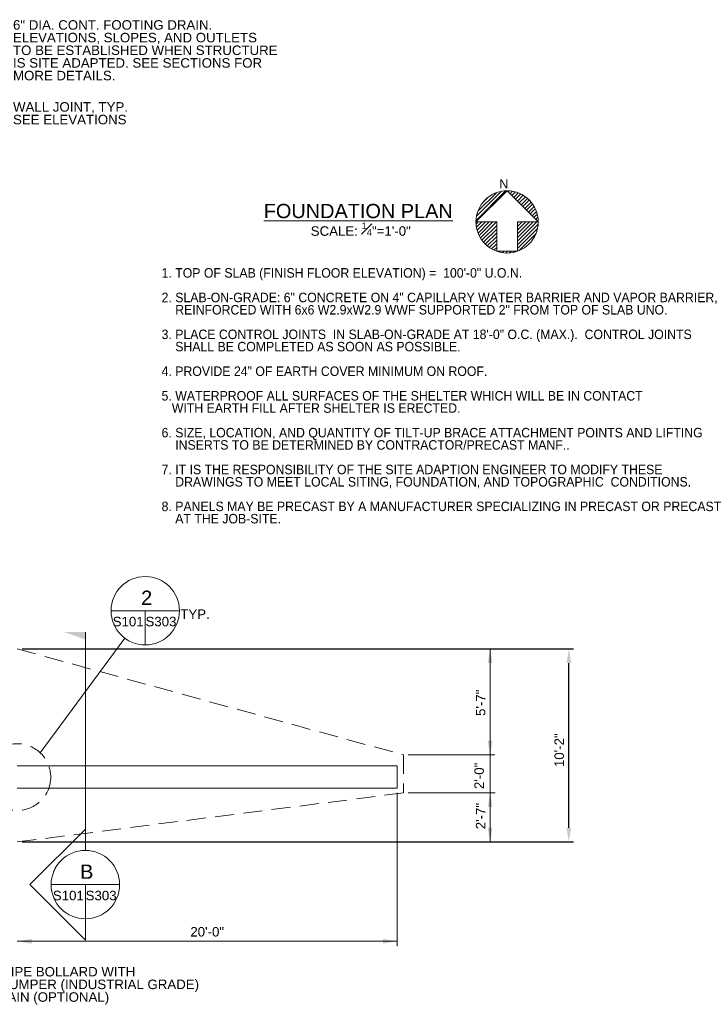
# Model space of a CAD drawing. Header units: inches. Extents: x -348 to 855, y -89 to 831.
# Tile 2 of 2: x 423 to 855, y -60 to 563. Entities that reach past the tile are written whole.
import ezdxf
from ezdxf.enums import TextEntityAlignment as Align

# ---------------------------------------------------------------- set-up
doc = ezdxf.new("R2010")
doc.units = ezdxf.units.IN
doc.header["$LTSCALE"] = 48
doc.header["$MEASUREMENT"] = 0
doc.linetypes.add('HIDDEN', pattern=[0.375, 0.25, -0.125])
for name, color, linetype, lineweight in [('G-ANNO-DIM', 1, 'Continuous', 0), ('G-ANNO-TEXT', 7, 'Continuous', 0), ('S-FNDN-FTNG', 48, 'Continuous', 13), ('S-WALL-LOAD', 3, 'Continuous', 13)]:
    doc.layers.add(name, color=color, linetype=linetype, lineweight=lineweight)
doc.styles.add("_1 4 1'-0", font='arial.ttf', dxfattribs={"height": 6})
doc.styles.add('Style-WORKING', font='WORKING.shx')
doc.dimstyles.new("1 4 1'-0", dxfattribs={"dimtxt": 6, "dimasz": 9, "dimexe": 3, "dimexo": 3, "dimgap": 3, "dimtad": 1, "dimdec": 0, "dimzin": 11, "dimdsep": 46, "dimlunit": 3, "dimtxsty": "_1 4 1'-0", "dimcen": 0.09, "dimadec": 4, "dimazin": 3, "dimtfac": 1, "dimtdec": 0, "dimtofl": 0, "dimtmove": 0, "dimatfit": 3, "dimfxl": 1, "dimfrac": 2, "dimtzin": 11, "dimarcsym": 0})

# ---------------------------------------------------------------- blocks, each defined once
blk = doc.blocks.new('*U1')
at = {"color": 0, "linetype": 'ByBlock', "lineweight": -2}
for p, q in [((141.8326, 118.1174), (141.9729, 118.2577)), ((141.8349, 118.1371), (141.9532, 118.2554)), ((141.8414, 118.161), (141.9293, 118.2489)), ((141.9853, 118.2527), (141.9901, 118.2575)), ((141.994, 118.244), (142.0057, 118.2556)), ((142.0027, 118.2353), (142.0198, 118.2524)), ((142.0114, 118.2266), (142.0329, 118.2481)), ((142.0201, 118.2179), (142.045, 118.2428)), ((142.0288, 118.2092), (142.0563, 118.2367)), ((141.8623, 118.1993), (141.891, 118.228)), ((142.0375, 118.2005), (142.0668, 118.2297)), ((142.0462, 118.1918), (142.0765, 118.2221)), ((142.0549, 118.1831), (142.0854, 118.2136)), ((142.0636, 118.1744), (142.0937, 118.2045)), ((142.0723, 118.1657), (142.1012, 118.1946)), ((142.081, 118.157), (142.108, 118.184)), ((142.0897, 118.1483), (142.1139, 118.1725)), ((142.0984, 118.1396), (142.119, 118.1602)), ((142.1071, 118.1309), (142.1231, 118.1469)), ((141.8328, 118.1002), (141.8429, 118.1102)), ((141.8347, 118.0846), (141.8603, 118.1102)), ((141.8379, 118.0705), (141.8777, 118.1102)), ((141.8422, 118.0574), (141.8951, 118.1102)), ((141.8475, 118.0453), (141.9125, 118.1102)), ((141.8536, 118.034), (141.9299, 118.1102)), ((141.8606, 118.0235), (141.9309, 118.0938)), ((142.0293, 118.1053), (142.0342, 118.1102)), ((142.0293, 118.0879), (142.0516, 118.1102)), ((142.0293, 118.0705), (142.069, 118.1102)), ((142.0293, 118.0531), (142.0864, 118.1102)), ((142.0293, 118.0357), (142.1038, 118.1102)), ((142.0293, 118.0183), (142.1212, 118.1102)), ((142.0293, 118.0009), (142.1273, 118.0989)), ((142.1158, 118.1222), (142.126, 118.1324)), ((142.1245, 118.1135), (142.1276, 118.1166)), ((141.8682, 118.0138), (141.9309, 118.0764)), ((141.8767, 118.0049), (141.9309, 118.059)), ((142.0293, 117.9835), (142.1242, 118.0784)), ((142.0374, 117.9742), (142.1161, 118.0529)), ((141.8858, 117.9966), (141.9309, 118.0416)), ((141.8957, 117.9891), (141.9309, 118.0242)), ((141.9063, 117.9823), (141.9309, 118.0068)), ((141.9178, 117.9764), (141.9309, 117.9894)), ((141.9301, 117.9713), (141.9309, 117.972)), ((141.9434, 117.9672), (141.9473, 117.971)), ((141.9579, 117.9643), (141.9647, 117.971)), ((141.9737, 117.9627), (141.982, 117.971)), ((141.9914, 117.963), (141.9994, 117.971)), ((142.0119, 117.9661), (142.0168, 117.971))]:
    blk.add_line(p, q, dxfattribs=at)
blk = doc.blocks.new('*D4')
at = {"layer": 'Defpoints', "color": 0, "lineweight": 0, "transparency": 16777216}
for p in [(421.17, 164.9), (769.71, 164.9), (421.17, 42.9)]:
    blk.add_point(p, dxfattribs=at)
at = {"layer": 'G-ANNO-DIM', "color": 0, "lineweight": -2, "transparency": 16777216}
for p, q in [((424.17, 164.9), (772.71, 164.9)), ((769.71, 51.9), (769.71, 155.9)), ((424.17, 42.9), (772.71, 42.9))]:
    blk.add_line(p, q, dxfattribs=at)
at = {"layer": 'G-ANNO-DIM', "color": 0, "lineweight": 0, "transparency": 16777216}
for points in [[(768.21, 155.9), (771.21, 155.9), (769.71, 164.9)], [(768.21, 51.9), (771.21, 51.9), (769.71, 42.9)]]:
    blk.add_solid(points, dxfattribs=at)
at = {"layer": 'G-ANNO-DIM', "color": 0, "transparency": 16777216, "insert": (763.65, 100.88), "char_height": 6, "attachment_point": 5, "rotation": 90, "style": "_1 4 1'-0"}
blk.add_mtext('10\'-2"', dxfattribs=at)

msp = doc.modelspace()

# ---------------------------------------------------------------- linework, layer by layer
at = {"layer": 'G-ANNO-DIM'}
for p, q in [((424.17, 164.9), (722.95, 164.9)), ((719.95, 97.9), (719.95, 164.9)), ((668.17, 97.9), (722.95, 97.9)), ((719.95, 97.9), (719.95, 73.9)), ((661.17, 73.9), (661.17, -22.89)), ((668.17, 73.9), (722.95, 73.9)), ((719.95, 42.9), (719.95, 73.9)), ((722.95, 73.9), (723.08, 73.9)), ((424.17, 42.9), (722.95, 42.9)), ((421.17, -19.89), (661.17, -19.89))]:
    msp.add_line(p, q, dxfattribs=at)
at = {"layer": 'G-ANNO-DIM', "extrusion": (0, 0, -1)}
for points in [[(-718.45, 155.9), (-719.95, 164.9), (-721.45, 155.9)], [(-718.45, 64.9), (-719.95, 73.9), (-721.45, 64.9)], [(-652.17, -18.39), (-661.17, -19.89), (-652.17, -21.39)]]:
    msp.add_solid(points, dxfattribs=at)
at = {"layer": 'G-ANNO-DIM'}
for points in [[(721.45, 106.9), (719.95, 97.9), (718.45, 106.9)], [(721.45, 51.9), (719.95, 42.9), (718.45, 51.9)], [(430.17, -21.39), (421.17, -19.89), (430.17, -18.39)]]:
    msp.add_solid(points, dxfattribs=at)
at = {"layer": 'G-ANNO-TEXT', "color": 7, "linetype": 'Continuous', "lineweight": 0}
for p, q in [((730.68, 454.44, 0), (711.01, 434.77, 0)), ((750.35, 434.77, 0), (730.68, 454.44, 0)), ((711.01, 434.77, 0), (724.13, 434.77, 0)), ((724.13, 434.77, 0), (724.13, 416.23, 0)), ((737.24, 434.77, 0), (737.24, 416.23, 0)), ((737.24, 434.77, 0), (750.35, 434.77, 0)), ((724.13, 416.23, 0), (737.24, 416.23, 0)), ((464.16, 37.52), (464.16, 175.56))]:
    msp.add_line(p, q, dxfattribs=at)
at = {"layer": 'G-ANNO-TEXT'}
for p, q in [((480.38, 189.05), (523.61, 189.05)), ((501.99, 189.05), (501.99, 167.44)), ((435.69, 99.21), (489.15, 171.66)), ((442.55, 15.9), (485.78, 15.9)), ((464.16, 15.9), (464.16, -5.71))]:
    msp.add_line(p, q, dxfattribs=at)
at = {"layer": 'G-ANNO-TEXT', "flags": 128}
msp.add_lwpolyline([(464.16, 37.52), (464.16, 51.03), (429.03, 15.94), (464.16, -19.16), (464.16, -5.71, -1), (464.16, 37.52)], format="xyb", dxfattribs=at)
at = {"layer": 'G-ANNO-TEXT', "color": 7, "linetype": 'Continuous', "lineweight": 0}
msp.add_circle((730.68, 434.77, 0), 19.67, dxfattribs=at)
at = {"layer": 'G-ANNO-TEXT', "extrusion": (0, 0, -1)}
for centre in [(-501.99, 189.05), (-464.16, 15.9)]:
    msp.add_circle(centre, 21.61, dxfattribs=at)
at = {"layer": 'G-ANNO-TEXT', "linetype": 'HIDDEN'}
msp.add_circle((421.17, 83.9), 21.1, dxfattribs=at)
at = {"layer": 'G-ANNO-TEXT', "color": 7, "linetype": 'Continuous', "lineweight": 13, "extrusion": (0, 0, -1)}
msp.add_solid([(-464.16, 175.56), (-450.61, 175.56), (-464.16, 170.79)], dxfattribs=at)
at = {"layer": 'S-FNDN-FTNG', "linetype": 'HIDDEN'}
for p, q in [((421.17, 164.9), (665.17, 97.9)), ((665.17, 97.9), (665.17, 73.9)), ((421.17, 42.9), (665.17, 73.9))]:
    msp.add_line(p, q, dxfattribs=at)
at = {"layer": 'S-WALL-LOAD'}
for p, q in [((421.17, 90.9), (661.17, 90.9)), ((661.17, 76.9), (661.17, 90.9)), ((421.17, 76.9), (661.17, 76.9))]:
    msp.add_line(p, q, dxfattribs=at)

# ---------------------------------------------------------------- block references
at = {"layer": 'G-ANNO-TEXT', "color": 7, "linetype": 'Continuous', "lineweight": 0, "xscale": 133.21969448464, "yscale": 133.21969448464, "zscale": 133.21969448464}
msp.add_blockref('*U1', (-18183.86, -15299.84, 0), dxfattribs=at)

# ---------------------------------------------------------------- texts
at = {"layer": 'G-ANNO-DIM', "color": 7, "linetype": 'Continuous', "style": "_1 4 1'-0"}
for s, p in [('5\'-7"', (713.95, 130.85)), ('2\'-0"', (713, 84.65)), ('2\'-7"', (713.95, 59.24))]:
    msp.add_text(s, height=6, rotation=90, dxfattribs=at).set_placement(p, align=Align.MIDDLE_CENTER)
msp.add_text('20\'-0"', height=6, dxfattribs=at).set_placement((541.17, -13.89), align=Align.MIDDLE_CENTER)
at = {"layer": 'G-ANNO-DIM', "color": 7, "linetype": 'Continuous', "char_height": 6, "attachment_point": 1, "line_spacing_factor": 0.8, "style": "_1 4 1'-0"}
for s, insert in [('6" DIA. CONT. FOOTING DRAIN. \\PELEVATIONS, SLOPES, AND OUTLETS \\PTO BE ESTABLISHED WHEN STRUCTURE\\PIS SITE ADAPTED. SEE SECTIONS FOR\\PMORE DETAILS.', (418.45, 562.27)), ('WALL JOINT, TYP.\\PSEE ELEVATIONS', (418.45, 510.46)), ('8" DIA. PIPE BOLLARD WITH \\PDOOR BUMPER (INDUSTRIAL GRADE)\\PAND CHAIN (OPTIONAL)', (382.82, -36.13, -7.04))]:
    msp.add_mtext(s, dxfattribs=dict(at, insert=insert))
at = {"layer": 'G-ANNO-TEXT', "color": 7, "linetype": 'Continuous', "lineweight": 0}
for s, insert, char_height, attachment_point, line_spacing_factor, style in [('\\fArial|b0|i0|c00|p39;N', (725.73, 461.69, 0), 5.6692, 1, 0.6, 'Style-WORKING'), ('\\fArial|b0|i0|c00|p39;SCALE: {\\H0.7x;\\A1;\\S1#4;}"=1\'-0"', (638.21, 425.92, 0), 6, 8, 0.72, "_1 4 1'-0"), ('{\\fArial|b0|i0|c0|p39;2}', (502.9, 197.23), 9, 5, 0.72, "_1 4 1'-0"), ('TYP.', (533.47, 183.87), 6, 8, 0.8, "_1 4 1'-0"), ('\\fArial|b0|i0|c00|p39;S101', (491.23, 179.08), 6, 8, 0.72, "_1 4 1'-0"), ('{\\fArial|b0|i0|c0|p39;S303}', (511.94, 179.08), 6, 8, 0.72, "_1 4 1'-0"), ('\\fArial|b0|i0|c00|p39;B', (465.07, 24.09), 9, 5, 0.72, "_1 4 1'-0"), ('\\fArial|b0|i0|c00|p39;S101', (453.4, 5.94), 6, 8, 0.72, "_1 4 1'-0"), ('{\\fArial|b0|i0|c0|p39;S303}', (474.11, 5.94), 6, 8, 0.72, "_1 4 1'-0")]:
    msp.add_mtext(s, dxfattribs=dict(at, insert=insert, char_height=char_height, attachment_point=attachment_point, line_spacing_factor=line_spacing_factor, style=style))
at = {"layer": 'G-ANNO-TEXT', "color": 7, "linetype": 'Continuous', "lineweight": 13, "insert": (636.62, 437.03, 0), "char_height": 9, "attachment_point": 8, "line_spacing_factor": 0.72, "style": "_1 4 1'-0"}
msp.add_mtext('\\LFOUNDATION PLAN', dxfattribs=at)
at = {"layer": 'G-ANNO-TEXT', "color": 7, "insert": (512.32, 405.55, 0), "char_height": 6, "attachment_point": 1, "line_spacing_factor": 0.776524, "style": "_1 4 1'-0"}
msp.add_mtext('1. TOP OF SLAB (FINISH FLOOR ELEVATION) =  100\'-0" U.O.N.\\P\\P2. SLAB-ON-GRADE: 6" CONCRETE ON 4" CAPILLARY WATER BARRIER AND VAPOR BARRIER, \\P    REINFORCED WITH 6x6 W2.9xW2.9 WWF SUPPORTED 2" FROM TOP OF SLAB UNO.\\P\\P3. PLACE CONTROL JOINTS  IN SLAB-ON-GRADE AT 18\'-0" O.C. (MAX.).  CONTROL JOINTS\\P    SHALL BE COMPLETED AS SOON AS POSSIBLE. \\P\\P4. PROVIDE 24" OF EARTH COVER MINIMUM ON ROOF.\\P\\P5. WATERPROOF ALL SURFACES OF THE SHELTER WHICH WILL BE IN CONTACT\\P   WITH EARTH FILL AFTER SHELTER IS ERECTED.\\P\\P6. SIZE, LOCATION, AND QUANTITY OF TILT-UP BRACE ATTACHMENT POINTS AND LIFTING\\P    INSERTS TO BE DETERMINED BY CONTRACTOR/PRECAST MANF..\\P\\P7. IT IS THE RESPONSIBILITY OF THE SITE ADAPTION ENGINEER TO MODIFY THESE\\P    DRAWINGS TO MEET LOCAL SITING, FOUNDATION, AND TOPOGRAPHIC  CONDITIONS.\\P\\P8. PANELS MAY BE PRECAST BY A MANUFACTURER SPECIALIZING IN PRECAST OR PRECAST\\P    AT THE JOB-SITE.', dxfattribs=at)

# ---------------------------------------------------------------- dimensions: what is measured, and where the dimension line sits
at = {"layer": 'G-ANNO-DIM'}
dim = msp.add_linear_dim(base=(769.71, 164.9), p1=(421.17, 42.9), p2=(421.17, 164.9), angle=90, dimstyle="1 4 1'-0", dxfattribs=at)
dim.commit()
dim.dimension.update_dxf_attribs({"geometry": '*D4', "text_midpoint": (769.71, 100.88), "dimtype": 160})

doc.saveas('drawing.dxf')
